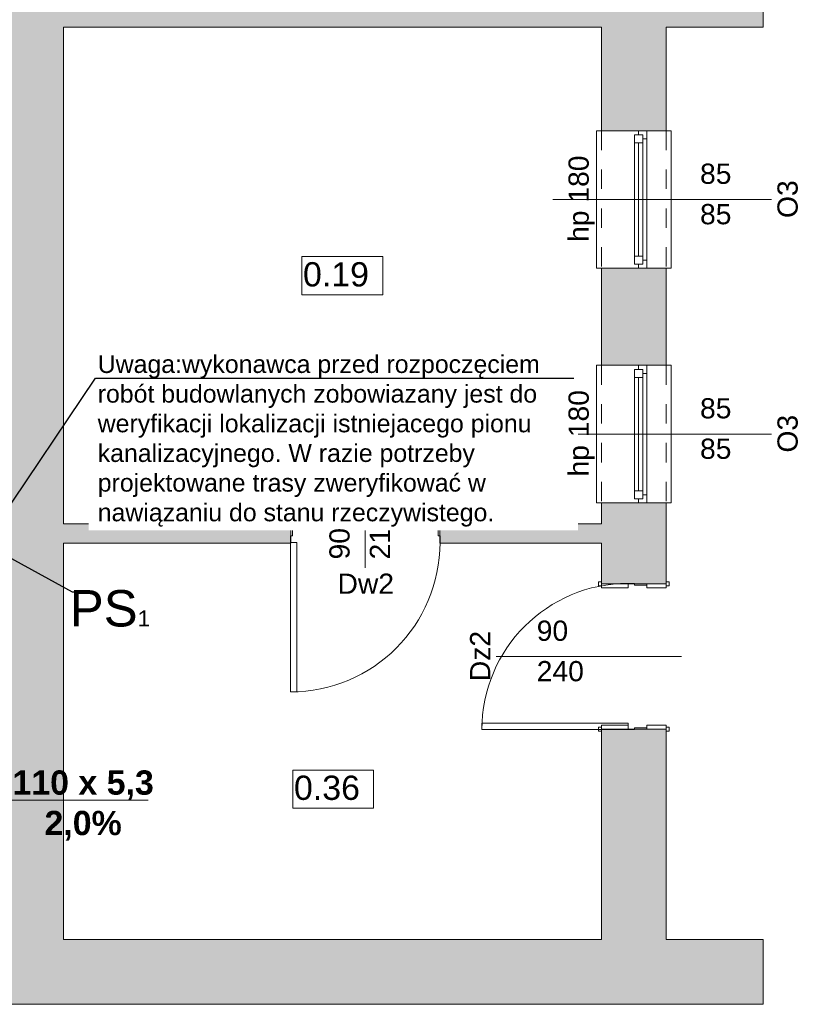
# Model space of a CAD drawing. Header units: millimetres. Extents: x 922208 to 1069538, y -182208 to -99877.
# Tile 255 of 256: x 994870 to 999683, y -113250 to -107164. Entities that reach past the tile are written whole.
import ezdxf
from ezdxf import colors
from ezdxf.entities.mleader import LeaderData, LeaderLine
from ezdxf.math import Vec2, Vec3

# ---------------------------------------------------------------- set-up
doc = ezdxf.new("R2010")
doc.units = ezdxf.units.MM
doc.header["$MEASUREMENT"] = 0
for name, pattern in [('ArcadiaLine2077533452649863992', [0]), ('HIDDEN', [20, 10, -10]), ('Przerywana', [240, 120, -120])]:
    doc.linetypes.add(name, pattern=pattern)
for name, color, linetype, lineweight in [('- PL - Kanalizacja', 34, 'Continuous', 30), ('IS_POWRÓT', 5, 'HIDDEN', 30), ('Nowe_210-A Pomieszczenia_Nr_pióra__41', 7, 'Continuous', 15), ('Nowe_220-A Ściany_Nr_pióra__19', 255, 'Continuous', 0), ('Nowe_220-A Ściany_Nr_pióra__23', 7, 'Continuous', 15), ('Nowe_220-A Ściany_Nr_pióra__27', 7, 'Continuous', 25), ('Nowe_220-A Ściany_Nr_pióra__3', 7, 'Continuous', 13), ('Nowe_220-A Ściany_Nr_pióra__7', 7, 'Continuous', 13)]:
    doc.layers.add(name, color=color, linetype=linetype, lineweight=lineweight)
doc.layers.add('Nowe_220-A Ściany_Nr_pióra__45', color=7, linetype='Continuous', lineweight=15, true_color=0x40a5ff)
doc.styles.add('I_Romans', font='arial.ttf', dxfattribs={"height": 15})
doc.styles.add('patrycja', font='romans.shx', dxfattribs={"width": 0.7, "height": 15})
doc.styles.add('STYL_AUTOMATYCZNY_1', font='arial.ttf')

# ---------------------------------------------------------------- blocks, each defined once
blk = doc.blocks.new('parter01')
at = {"layer": 'Nowe_220-A Ściany_Nr_pióra__19', "linetype": 'Continuous', "lineweight": 0}
for points in [[(995140.39011, -106860.02068), (994740.39011, -106860.02068), (995140.39011, -107210.02068)], [(995140.39011, -107210.02068), (994740.39011, -106860.02068), (994740.39011, -107210.02068)], [(995140.39011, -107210.02068), (999466.55073, -107210.02068), (999466.55073, -106860.02068), (995140.39011, -106860.02068)], [(994740.39011, -107210.02068), (994740.39011, -112850.02068), (995140.39011, -112850.02068), (995140.39011, -107210.02068)], [(998866.55069, -107210.02068), (998466.55073, -107210.02068), (998466.55073, -107850.02068), (998866.55072, -107850.02068)], [(998466.55073, -109300.02069), (998866.55069, -109300.02069), (998866.55072, -108700.0207), (998466.55073, -108700.0207)], [(998866.55071, -110150.0207), (998466.55073, -110150.0207), (998466.55073, -110650.02068), (998866.55075, -110650.02068)], [(995140.39011, -110400.02068), (996546.55072, -110400.02068), (996546.55072, -110280.02067), (995140.39011, -110280.02067)], [(998466.55073, -110280.02067), (997466.55073, -110280.02067), (997466.55073, -110400.02068), (998466.55073, -110400.02068)], [(998466.55073, -112850.02068), (998866.55071, -112850.02068), (998866.55075, -111550.02067), (998466.55073, -111550.02067)], [(994530.69361, -113250.02068), (999466.55073, -113250.02068), (999466.55073, -112850.02059), (994530.69361, -112850.02059)]]:
    blk.add_hatch(color=255, dxfattribs=at).paths.add_polyline_path(points)
at = {"layer": 'Nowe_210-A Pomieszczenia_Nr_pióra__41', "color": 7, "linetype": 'Continuous', "lineweight": 0}
for p, q in [((996613.82636, -108628.25613), (997114.20636, -108628.25613)), ((996613.82636, -108863.97063), (996613.82636, -108628.25613)), ((997114.20636, -108628.25613), (997114.20636, -108863.97063)), ((997114.20636, -108863.97063), (996613.82636, -108863.97063)), ((996557.98072, -111802.1505), (997058.36072, -111802.1505)), ((996557.98072, -112037.865), (996557.98072, -111802.1505)), ((997058.36072, -111802.1505), (997058.36072, -112037.865)), ((997058.36072, -112037.865), (996557.98072, -112037.865))]:
    blk.add_line(p, q, dxfattribs=at)
at = {"layer": 'Nowe_220-A Ściany_Nr_pióra__23', "color": 7, "linetype": 'Continuous', "lineweight": 0}
for p, q in [((998696.55073, -107850.02068), (998696.55073, -107875.02068)), ((998746.55073, -107900.02068), (998746.55073, -107850.02068)), ((998671.55073, -107875.02068), (998671.55073, -107925.02068)), ((998721.55073, -107875.02068), (998671.55073, -107875.02068)), ((998696.55073, -107875.02068), (998721.55073, -107875.02068)), ((998721.55073, -107875.02068), (998721.55073, -107900.02068)), ((998721.55073, -107925.02068), (998721.55073, -107875.02068)), ((998721.55073, -107900.02068), (998746.55073, -107900.02068)), ((998671.55073, -107925.02068), (998721.55073, -107925.02068)), ((998671.55073, -107925.02068), (998671.55073, -108625.02068)), ((998696.55073, -107925.02068), (998696.55073, -108625.02068)), ((998721.55073, -108625.02068), (998721.55073, -107925.02068)), ((998721.55073, -108625.02068), (998671.55073, -108625.02068)), ((998671.55073, -108625.02068), (998671.55073, -108675.02068)), ((998721.55073, -108675.02068), (998721.55073, -108625.02068)), ((998671.55073, -108675.02068), (998721.55073, -108675.02068)), ((998721.55073, -108675.02068), (998696.55073, -108675.02068)), ((998696.55073, -108675.02068), (998696.55073, -108700.02068)), ((998746.55073, -108650.02068), (998721.55073, -108650.02068)), ((998721.55073, -108650.02068), (998721.55073, -108675.02068)), ((998746.55073, -108700.02068), (998746.55073, -108650.02068)), ((998696.55073, -109300.02068), (998696.55073, -109325.02068)), ((998746.55073, -109350.02068), (998746.55073, -109300.02068)), ((998671.55073, -109325.02068), (998671.55073, -109375.02068)), ((998721.55073, -109325.02068), (998671.55073, -109325.02068)), ((998696.55073, -109325.02068), (998721.55073, -109325.02068)), ((998721.55073, -109325.02068), (998721.55073, -109350.02068)), ((998721.55073, -109375.02068), (998721.55073, -109325.02068)), ((998721.55073, -109350.02068), (998746.55073, -109350.02068)), ((998671.55073, -109375.02068), (998721.55073, -109375.02068)), ((998671.55073, -109375.02068), (998671.55073, -110075.02068)), ((998696.55073, -109375.02068), (998696.55073, -110075.02068)), ((998721.55073, -110075.02068), (998721.55073, -109375.02068)), ((998721.55073, -110075.02068), (998671.55073, -110075.02068)), ((998671.55073, -110075.02068), (998671.55073, -110125.02068)), ((998721.55073, -110125.02068), (998721.55073, -110075.02068)), ((998746.55073, -110100.02068), (998721.55073, -110100.02068)), ((998721.55073, -110100.02068), (998721.55073, -110125.02068)), ((998746.55073, -110150.02068), (998746.55073, -110100.02068)), ((998671.55073, -110125.02068), (998721.55073, -110125.02068)), ((998721.55073, -110125.02068), (998696.55073, -110125.02068)), ((998696.55073, -110125.02068), (998696.55073, -110150.02068)), ((996546.55073, -110280.02068), (996546.55073, -110395.02068)), ((996556.55073, -110280.02068), (996546.55073, -110280.02068)), ((996556.55073, -110355.02068), (996556.55073, -110280.02068)), ((997456.55073, -110280.02068), (997456.55073, -110355.02068)), ((997466.55073, -110280.02068), (997456.55073, -110280.02068)), ((997466.55073, -110395.02068), (997466.55073, -110280.02068)), ((996544.55073, -110395.02068), (996544.55073, -110355.02068)), ((996544.55073, -110355.02068), (996556.55073, -110355.02068)), ((996546.55073, -110395.02068), (996544.55073, -110395.02068)), ((997456.55073, -110355.02068), (997468.55073, -110355.02068)), ((997468.55073, -110395.02068), (997466.55073, -110395.02068)), ((997468.55073, -110355.02068), (997468.55073, -110395.02068)), ((998671.55073, -110648.02068), (998631.55073, -110648.02068)), ((998631.55073, -110648.02068), (998631.55073, -110650.02068)), ((998631.55073, -110650.02068), (998746.55073, -110650.02068)), ((998671.55073, -110660.02068), (998671.55073, -110648.02068)), ((998746.55073, -110650.02068), (998746.55073, -110660.02068)), ((998746.55073, -110660.02068), (998671.55073, -110660.02068)), ((998746.55073, -111550.02068), (998631.55073, -111550.02068)), ((998631.55073, -111550.02068), (998631.55073, -111552.02068)), ((998631.55073, -111552.02068), (998671.55073, -111552.02068)), ((998671.55073, -111552.02068), (998671.55073, -111540.02068)), ((998671.55073, -111540.02068), (998746.55073, -111540.02068)), ((998746.55073, -111540.02068), (998746.55073, -111550.02068))]:
    blk.add_line(p, q, dxfattribs=at)
at = {"layer": 'Nowe_220-A Ściany_Nr_pióra__27', "color": 7, "linetype": 'Continuous', "lineweight": 0}
for p, q in [((998696.55073, -107850.02068), (998466.55073, -107850.02068)), ((998696.55073, -107850.02068), (998466.55073, -107850.02068)), ((998746.55073, -107850.02068), (998696.55073, -107850.02068)), ((998746.55073, -107850.02068), (998696.55073, -107850.02068)), ((998746.55073, -107850.02068), (998696.55073, -107850.02068)), ((998866.55073, -107850.02068), (998746.55073, -107850.02068)), ((998866.55073, -107850.02068), (998746.55073, -107850.02068)), ((998696.55073, -108700.02068), (998466.55073, -108700.02068)), ((998696.55073, -108700.02068), (998466.55073, -108700.02068)), ((998746.55073, -108700.02068), (998696.55073, -108700.02068)), ((998746.55073, -108700.02068), (998696.55073, -108700.02068)), ((998746.55073, -108700.02068), (998696.55073, -108700.02068)), ((998866.55073, -108700.02068), (998746.55073, -108700.02068)), ((998866.55073, -108700.02068), (998746.55073, -108700.02068)), ((998696.55073, -109300.02068), (998466.55073, -109300.02068)), ((998696.55073, -109300.02068), (998466.55073, -109300.02068)), ((998746.55073, -109300.02068), (998696.55073, -109300.02068)), ((998746.55073, -109300.02068), (998696.55073, -109300.02068)), ((998746.55073, -109300.02068), (998696.55073, -109300.02068)), ((998866.55073, -109300.02068), (998746.55073, -109300.02068)), ((998866.55073, -109300.02068), (998746.55073, -109300.02068)), ((998696.55073, -110150.02068), (998466.55073, -110150.02068)), ((998696.55073, -110150.02068), (998466.55073, -110150.02068)), ((998746.55073, -110150.02068), (998696.55073, -110150.02068)), ((998746.55073, -110150.02068), (998696.55073, -110150.02068)), ((998746.55073, -110150.02068), (998696.55073, -110150.02068)), ((998866.55073, -110150.02068), (998746.55073, -110150.02068)), ((998866.55073, -110150.02068), (998746.55073, -110150.02068)), ((996546.55073, -110280.02068), (996546.55073, -110395.02068)), ((996546.55073, -110280.02068), (996546.55073, -110395.02068)), ((996546.55073, -110280.02068), (996546.55073, -110395.02068)), ((997466.55073, -110280.02068), (997466.55073, -110395.02068)), ((997466.55073, -110280.02068), (997466.55073, -110395.02068)), ((997466.55073, -110280.02068), (997466.55073, -110395.02068)), ((996546.55073, -110395.02068), (996546.55073, -110400.02068)), ((996546.55073, -110395.02068), (996546.55073, -110400.02068)), ((997466.55073, -110395.02068), (997466.55073, -110400.02068)), ((997466.55073, -110395.02068), (997466.55073, -110400.02068)), ((998466.55073, -110650.02068), (998466.55073, -110638.02068)), ((998466.55073, -110650.02068), (998466.55073, -110638.02068)), ((998466.55073, -110650.02068), (998466.55073, -110638.02068)), ((998631.55073, -110650.02068), (998466.55073, -110650.02068)), ((998631.55073, -110650.02068), (998466.55073, -110650.02068)), ((998631.55073, -110650.02068), (998466.55073, -110650.02068)), ((998746.55073, -110650.02068), (998631.55073, -110650.02068)), ((998746.55073, -110650.02068), (998631.55073, -110650.02068)), ((998746.55073, -110650.02068), (998631.55073, -110650.02068)), ((998866.55073, -110650.02068), (998746.55073, -110650.02068)), ((998866.55073, -110650.02068), (998746.55073, -110650.02068)), ((998866.55073, -110650.02068), (998746.55073, -110650.02068)), ((998866.55073, -110650.02068), (998746.55073, -110650.02068)), ((998866.55073, -110650.02068), (998746.55073, -110650.02068)), ((998866.55073, -110650.02068), (998866.55073, -110638.02068)), ((998866.55073, -110650.02068), (998866.55073, -110638.02068)), ((998866.55073, -110650.02068), (998866.55073, -110638.02068)), ((998466.55073, -111550.02068), (998466.55073, -111562.02068)), ((998631.55073, -111550.02068), (998466.55073, -111550.02068)), ((998631.55073, -111550.02068), (998466.55073, -111550.02068)), ((998631.55073, -111550.02068), (998466.55073, -111550.02068)), ((998466.55073, -111550.02068), (998466.55073, -111562.02068)), ((998466.55073, -111550.02068), (998466.55073, -111562.02068)), ((998746.55073, -111550.02068), (998631.55073, -111550.02068)), ((998746.55073, -111550.02068), (998631.55073, -111550.02068)), ((998746.55073, -111550.02068), (998631.55073, -111550.02068)), ((998866.55073, -111550.02068), (998746.55073, -111550.02068)), ((998866.55073, -111550.02068), (998746.55073, -111550.02068)), ((998866.55073, -111550.02068), (998746.55073, -111550.02068)), ((998866.55073, -111550.02068), (998746.55073, -111550.02068)), ((998866.55073, -111550.02068), (998746.55073, -111550.02068)), ((998866.55073, -111550.02068), (998866.55073, -111562.02068)), ((998866.55073, -111550.02068), (998866.55073, -111562.02068)), ((998866.55073, -111550.02068), (998866.55073, -111562.02068))]:
    blk.add_line(p, q, dxfattribs=at)
for points in [[(999466.55073, -106860.02068), (999466.55073, -107210.02068)], [(995140.39011, -110280.02068), (995140.39011, -107210.02068)], [(995140.39011, -107210.02068), (998466.55073, -107210.02068)], [(998466.55073, -107210.02068), (998466.55073, -107850.0207)], [(998866.55073, -107850.02068), (998866.55073, -107210.02068)], [(998866.55073, -107210.02068), (999466.55073, -107210.02068)], [(998466.55073, -108700.02069), (998466.55073, -109300.02063)], [(998866.55073, -109300.02069), (998866.55073, -108700.0206)], [(998466.55073, -110150.02062), (998466.55073, -110280.02068)], [(998866.55073, -110650.02064), (998866.55073, -110150.02062)], [(996546.55072, -110280.02068), (995140.39011, -110280.02068)], [(998466.55073, -110280.02068), (997466.55073, -110280.02068)], [(995140.39011, -112850.02068), (995140.39011, -110400.02068)], [(995140.39011, -110400.02068), (996546.55072, -110400.02068)], [(997466.55073, -110400.02068), (998466.55073, -110400.02068)], [(998466.55073, -110400.02068), (998466.55073, -110650.02075)], [(998466.55073, -111550.02065), (998466.55073, -112850.02068)], [(998866.55073, -112850.02068), (998866.55073, -111550.0206)], [(998466.55073, -112850.02068), (995140.39011, -112850.02068)], [(999466.55073, -112850.02068), (998866.55073, -112850.02068)], [(999466.55073, -113250.02068), (999466.55073, -112850.02068)], [(994530.69361, -113250.02068), (999466.55073, -113250.02068)]]:
    blk.add_lwpolyline(points, dxfattribs=at)
at = {"layer": 'Nowe_220-A Ściany_Nr_pióra__3', "color": 7, "linetype": 'Continuous', "lineweight": 0}
for p, q in [((998466.55073, -107850.02068), (998436.55073, -107850.02068)), ((998436.55073, -107850.02068), (998436.55073, -108700.02068)), ((998866.55073, -107850.02068), (998896.55073, -107850.02068)), ((998896.55073, -107850.02068), (998896.55073, -108700.02068)), ((998746.55073, -108650.02068), (998746.55073, -107900.02068)), ((998671.55073, -107925.02068), (998671.55073, -108625.02068)), ((998436.55073, -108700.02068), (998466.55073, -108700.02068)), ((998896.55073, -108700.02068), (998866.55073, -108700.02068)), ((998466.55073, -109300.02068), (998436.55073, -109300.02068)), ((998436.55073, -109300.02068), (998436.55073, -110150.02068)), ((998866.55073, -109300.02068), (998896.55073, -109300.02068)), ((998896.55073, -109300.02068), (998896.55073, -110150.02068)), ((998746.55073, -110100.02068), (998746.55073, -109350.02068)), ((998671.55073, -109375.02068), (998671.55073, -110075.02068)), ((998436.55073, -110150.02068), (998466.55073, -110150.02068)), ((998896.55073, -110150.02068), (998866.55073, -110150.02068)), ((996544.55073, -111319.02068), (996544.55073, -110395.02068)), ((996544.55073, -110395.02068), (996584.55073, -110395.02068)), ((996584.55073, -110395.02068), (996584.55073, -111319.02068)), ((998447.55073, -110663.02068), (998447.55073, -110638.02068)), ((998447.55073, -110638.02068), (998466.55073, -110638.02068)), ((998466.55073, -110638.02068), (998466.55073, -110663.02068)), ((998466.55073, -110675.02068), (998466.55073, -110650.02068)), ((998466.55073, -110650.02068), (998631.55073, -110650.02068)), ((998631.55073, -110650.02068), (998631.55073, -110675.02068)), ((998746.55073, -110675.02068), (998746.55073, -110650.02068)), ((998746.55073, -110650.02068), (998866.55073, -110650.02068)), ((998866.55073, -110663.02068), (998866.55073, -110638.02068)), ((998866.55073, -110638.02068), (998885.55073, -110638.02068)), ((998866.55073, -110650.02068), (998866.55073, -110675.02068)), ((998885.55073, -110638.02068), (998885.55073, -110663.02068)), ((998466.55073, -110663.02068), (998447.55073, -110663.02068)), ((998631.55073, -110675.02068), (998466.55073, -110675.02068)), ((998866.55073, -110675.02068), (998746.55073, -110675.02068)), ((998885.55073, -110663.02068), (998866.55073, -110663.02068)), ((996584.55073, -111319.02068), (996544.55073, -111319.02068)), ((998631.55073, -111512.02068), (997727.55073, -111512.02068)), ((997727.55073, -111512.02068), (997727.55073, -111552.02068)), ((997727.55073, -111552.02068), (998631.55073, -111552.02068)), ((998447.55073, -111562.02068), (998447.55073, -111537.02068)), ((998447.55073, -111537.02068), (998466.55073, -111537.02068)), ((998466.55073, -111562.02068), (998447.55073, -111562.02068)), ((998466.55073, -111550.02068), (998466.55073, -111525.02068)), ((998466.55073, -111525.02068), (998631.55073, -111525.02068)), ((998466.55073, -111537.02068), (998466.55073, -111562.02068)), ((998631.55073, -111550.02068), (998466.55073, -111550.02068)), ((998631.55073, -111552.02068), (998631.55073, -111512.02068)), ((998631.55073, -111525.02068), (998631.55073, -111550.02068)), ((998746.55073, -111550.02068), (998746.55073, -111525.02068)), ((998746.55073, -111525.02068), (998866.55073, -111525.02068)), ((998866.55073, -111550.02068), (998746.55073, -111550.02068)), ((998866.55073, -111525.02068), (998866.55073, -111550.02068)), ((998866.55073, -111562.02068), (998866.55073, -111537.02068)), ((998866.55073, -111537.02068), (998885.55073, -111537.02068)), ((998885.55073, -111562.02068), (998866.55073, -111562.02068)), ((998885.55073, -111537.02068), (998885.55073, -111562.02068))]:
    blk.add_line(p, q, dxfattribs=at)
at = {"layer": 'Nowe_220-A Ściany_Nr_pióra__3', "color": 7, "linetype": 'Przerywana', "lineweight": 0}
for p, q in [((998466.55073, -107850.02068), (998466.55073, -108700.02068)), ((998866.55073, -107850.02068), (998866.55073, -108700.02068)), ((998466.55073, -109300.02068), (998466.55073, -110150.02068)), ((998866.55073, -109300.02068), (998866.55073, -110150.02068))]:
    blk.add_line(p, q, dxfattribs=at)
at = {"layer": 'Nowe_220-A Ściany_Nr_pióra__3', "color": 7, "linetype": 'Continuous', "lineweight": 0}
for centre, radius, start, end in [((996544.55073, -110395.02068), 924, 270, 0), ((998631.55073, -111552.02068), 904, 90, 180)]:
    blk.add_arc(centre, radius, start, end, dxfattribs=at)
at = {"layer": 'Nowe_220-A Ściany_Nr_pióra__45', "color": 161, "linetype": 'Continuous', "lineweight": 0, "true_color": 0x40a5ff}
for p, q in [((999518.33645, -108275.02068), (998166.55073, -108275.02068)), ((999518.33645, -109725.02068), (998166.55073, -109725.02068)), ((997006.55073, -110551.8064), (997006.55073, -110185.42011)), ((997814.76502, -111100.02068), (998961.1513, -111100.02068))]:
    blk.add_line(p, q, dxfattribs=at)
at = {"layer": 'Nowe_210-A Pomieszczenia_Nr_pióra__41', "color": 7, "linetype": 'Continuous', "lineweight": 0, "char_height": 150, "attachment_point": 2, "style": 'STYL_AUTOMATYCZNY_1'}
for s, insert in [('\\A1;{\\pqc;\\pt0,25;\\fArial|b0|i0|c238|p0;\\W1.000000;0.19\\fArial|b0|i0|c238|p0;\\W1.000000;\\A1{\\H.66x;\\S^  ;}\\fArial|b0|i0|c238|p0;\\W1.000000;\\fArial|b0|i0|c238|p0;\\W1.000000;\\A1{\\H.66x;\\S^  ;}}', (996864.01636, -108662.54185)), ('\\A1;{\\pqc;\\pt0,25;\\fArial|b0|i0|c238|p0;\\W1.000000;0.36\\fArial|b0|i0|c238|p0;\\W1.000000;\\A1{\\H.66x;\\S^  ;}\\fArial|b0|i0|c238|p0;\\W1.000000;\\fArial|b0|i0|c238|p0;\\W1.000000;\\A1{\\H.66x;\\S^  ;}}', (996808.17072, -111836.43622))]:
    blk.add_mtext(s, dxfattribs=dict(at, insert=insert))
at = {"layer": 'Nowe_220-A Ściany_Nr_pióra__7', "color": 7, "linetype": 'Continuous', "lineweight": 0, "char_height": 125, "attachment_point": 7, "style": 'STYL_AUTOMATYCZNY_1'}
for s, insert in [('\\A1;{\\pql;\\pt0;\\fArial|b0|i0|c238|p0;\\W1.000000;85\\fArial|b0|i0|c238|p0;\\W1.000000;\\A1{\\H.66x;\\S^  ;}\\fArial|b0|i0|c238|p0;\\W1.000000;\\fArial|b0|i0|c238|p0;\\W1.000000;}', (999075.86973, -108214.61289)), ('\\A1;{\\pql;\\pt0;\\fArial|b0|i0|c238|p0;\\W1.000000;85\\fArial|b0|i0|c238|p0;\\W1.000000;\\A1{\\H.66x;\\S^  ;}\\fArial|b0|i0|c238|p0;\\W1.000000;\\fArial|b0|i0|c238|p0;\\W1.000000;}', (999075.86973, -108464.61289)), ('\\A1;{\\pql;\\pt0;\\fArial|b0|i0|c238|p0;\\W1.000000;85\\fArial|b0|i0|c238|p0;\\W1.000000;\\A1{\\H.66x;\\S^  ;}\\fArial|b0|i0|c238|p0;\\W1.000000;\\fArial|b0|i0|c238|p0;\\W1.000000;}', (999075.86973, -109664.61289)), ('\\A1;{\\pql;\\pt0;\\fArial|b0|i0|c238|p0;\\W1.000000;85\\fArial|b0|i0|c238|p0;\\W1.000000;\\A1{\\H.66x;\\S^  ;}\\fArial|b0|i0|c238|p0;\\W1.000000;\\fArial|b0|i0|c238|p0;\\W1.000000;}', (999075.86973, -109914.61289)), ('\\A1;{\\pql;\\pt0;\\fArial|b0|i0|c238|p0;\\W1.000000;90\\fArial|b0|i0|c238|p0;\\W1.000000;\\A1{\\H.66x;\\S^  ;}\\fArial|b0|i0|c238|p0;\\W1.000000;\\fArial|b0|i0|c238|p0;\\W1.000000;}', (998066.55073, -111039.61289)), ('\\A1;{\\pql;\\pt0;\\fArial|b0|i0|c238|p0;\\W1.000000;Dw2\\fArial|b0|i0|c238|p0;\\W1.000000;\\fArial|b0|i0|c238|p0;\\W1.000000;\\fArial|b0|i0|c238|p0;\\W1.000000;}', (996835.08023, -110712.52025)), ('\\A1;{\\pql;\\pt0;\\fArial|b0|i0|c238|p0;\\W1.000000;240\\fArial|b0|i0|c238|p0;\\W1.000000;\\A1{\\H.66x;\\S^  ;}\\fArial|b0|i0|c238|p0;\\W1.000000;\\fArial|b0|i0|c238|p0;\\W1.000000;}', (998066.55073, -111289.61289))]:
    blk.add_mtext(s, dxfattribs=dict(at, insert=insert))
at = {"layer": 'Nowe_220-A Ściany_Nr_pióra__7', "color": 7, "linetype": 'Continuous', "lineweight": 0, "char_height": 125, "attachment_point": 7, "rotation": 90, "style": 'STYL_AUTOMATYCZNY_1'}
for s, insert in [('\\A1;{\\pql;\\pt0;\\fArial|b0|i0|c238|p0;\\W1.000000;hp 180\\fArial|b0|i0|c238|p0;\\W1.000000;\\A1{\\H.66x;\\S^  ;}\\fArial|b0|i0|c238|p0;\\W1.000000;\\fArial|b0|i0|c238|p0;\\W1.000000;}', (998425.61838, -108537.18818)), ('\\A1;{\\pql;\\pt0;\\fArial|b0|i0|c238|p0;\\W1.000000;O3\\fArial|b0|i0|c238|p0;\\W1.000000;\\fArial|b0|i0|c238|p0;\\W1.000000;\\fArial|b0|i0|c238|p0;\\W1.000000;}', (999681.22664, -108389.36243)), ('\\A1;{\\pql;\\pt0;\\fArial|b0|i0|c238|p0;\\W1.000000;hp 180\\fArial|b0|i0|c238|p0;\\W1.000000;\\A1{\\H.66x;\\S^  ;}\\fArial|b0|i0|c238|p0;\\W1.000000;\\fArial|b0|i0|c238|p0;\\W1.000000;}', (998425.61838, -109987.18818)), ('\\A1;{\\pql;\\pt0;\\fArial|b0|i0|c238|p0;\\W1.000000;O3\\fArial|b0|i0|c238|p0;\\W1.000000;\\fArial|b0|i0|c238|p0;\\W1.000000;\\fArial|b0|i0|c238|p0;\\W1.000000;}', (999681.22664, -109839.36243)), ('\\A1;{\\pql;\\pt0;\\fArial|b0|i0|c238|p0;\\W1.000000;210\\fArial|b0|i0|c238|p0;\\W1.000000;\\A1{\\H.66x;\\S^  ;}\\fArial|b0|i0|c238|p0;\\W1.000000;\\fArial|b0|i0|c238|p0;\\W1.000000;}', (997196.14293, -110500.02068)), ('\\A1;{\\pql;\\pt0;\\fArial|b0|i0|c238|p0;\\W1.000000;90\\fArial|b0|i0|c238|p0;\\W1.000000;\\A1{\\H.66x;\\S^  ;}\\fArial|b0|i0|c238|p0;\\W1.000000;\\fArial|b0|i0|c238|p0;\\W1.000000;}', (996946.14293, -110500.02068)), ('\\A1;{\\pql;\\pt0;\\fArial|b0|i0|c238|p0;\\W1.000000;Dz2\\fArial|b0|i0|c238|p0;\\W1.000000;\\fArial|b0|i0|c238|p0;\\W1.000000;\\fArial|b0|i0|c238|p0;\\W1.000000;}', (997779.0503, -111252.44818))]:
    blk.add_mtext(s, dxfattribs=dict(at, insert=insert))
blk = doc.blocks.new('_None')
blk = doc.blocks.new('_Dot')
at = {"color": 0, "linetype": 'ByBlock', "lineweight": -2}
blk.add_line((-0.5, 0), (-1, 0), dxfattribs=at)
at = {"color": 0, "linetype": 'ByBlock', "const_width": 0.5}
blk.add_lwpolyline([(-0.25, 0, 1), (0.25, 0, 1)], format="xyb", close=True, dxfattribs=at)

msp = doc.modelspace()

# ---------------------------------------------------------------- block references
at = {"layer": 'IS_POWRÓT', "color": 27, "linetype": 'ByBlock', "lineweight": 30}
msp.add_blockref('parter01', (0, 0), dxfattribs=at)

# ---------------------------------------------------------------- next in the draw order: leaders
at = {"layer": '- PL - Kanalizacja', "color": 200, "linetype": 'ByBlock', "true_color": 0xc528ff}
ml = msp.add_multileader_mtext('Standard', dxfattribs=at)
ml.set_content('{\\fArial|b0|i0|c238|p0;\\H37.5x;\\C200;PS\\H0.44x;1}', color=(197, 40, 255))
ml.set_leader_properties()
ml.set_arrow_properties(name='NONE')
ml.build(insert=Vec2(0, 0))
ml.multileader.update_dxf_attribs({"text_left_attachment_type": 6, "text_right_attachment_type": 6, "arrow_head_size": 5})
ctx = ml.context
ctx.base_point, ctx.char_height, ctx.arrow_head_size, ctx.plane_origin = Vec3(995203, -110699.3), 6, 5, Vec3(996655.5, -110039)
ctx.left_attachment, ctx.right_attachment, ctx.text_align_type = 6, 6, 1
notes = []
notes.append((ctx, [(0, (1, 1, 0), (995195, -110699.3), (1, 0), 8, [(0, [(994620.4, -110384.7)], 256, [])])]))
ctx.mtext.insert, ctx.mtext.width, ctx.mtext.defined_height, ctx.mtext.alignment, ctx.mtext.line_spacing_style, ctx.mtext.flow_direction = Vec3(995428.3, -110689.5), 508.581, 240.8, 2, 2, 5
at = {"layer": '- PL - Kanalizacja', "color": 30, "linetype": 'ArcadiaLine2077533452649863992', "lineweight": 20}
ml = msp.add_multileader_mtext('Standard', dxfattribs=at)
ml.set_content('{\\fArial|b1|i0|c0|p34;\\C30;110 x 5,3\\P2,0%}', color=7, style='I_Romans')
ml.set_leader_properties(color=256, linetype='Continuous', lineweight=13)
ml.set_arrow_properties(name='DOT')
ml.build(insert=Vec2(0, 0))
ml.multileader.update_dxf_attribs({"has_dogleg": 0, "text_left_attachment_type": 6, "text_right_attachment_type": 6, "dogleg_length": 0.36, "arrow_head_size": 80})
ctx = ml.context
ctx.base_point, ctx.char_height, ctx.arrow_head_size, ctx.landing_gap_size, ctx.plane_origin = Vec3(994788.2, -111987.7), 150, 80, 50, Vec3(999605.9, -103383.7)
ctx.left_attachment, ctx.right_attachment, ctx.text_align_type = 6, 6, 1
notes.append((ctx, [(0, (1, 1, 0), (994784.6, -111987.7), (1, 0), 3.6, [(0, [(994500.2, -111699.6)], 256, [])])]))
ctx.mtext.insert, ctx.mtext.width, ctx.mtext.defined_height, ctx.mtext.alignment, ctx.mtext.flow_direction = Vec3(995262.4, -111804.2), 1100.693, 300, 2, 5
at = {"lineweight": 0}
ml = msp.add_multileader_mtext('Standard', dxfattribs=at)
ml.set_content('\\pxt0.545455;{\\fArial|b0|i0|c238|p0;\\W1;\\C0;Uwaga:wykonawca przed rozpoczęciem robót budowlanych zobowiazany jest do weryfikacji lokalizacji istniejacego pionu kanalizacyjnego. W razie potrzeby projektowane trasy zweryfikować w nawiązaniu do stanu rzeczywistego.}', color=256, style='patrycja')
ml.set_leader_properties(color=256, linetype='ByLayer', lineweight=-1)
ml.set_arrow_properties(name='NONE')
ml.build(insert=Vec2(0, 0))
ml.multileader.update_dxf_attribs({"text_left_attachment_type": 6, "text_right_attachment_type": 6, "dogleg_length": 0.36, "arrow_head_size": 150})
ctx = ml.context
ctx.base_point, ctx.char_height, ctx.arrow_head_size, ctx.landing_gap_size, ctx.plane_origin = Vec3(995342.7, -109379.6, 5050), 110, 150, 10, Vec3(1002584.5, -104930.1, 5050)
ctx.left_attachment, ctx.right_attachment = 6, 6
notes.append((ctx, [(0, (1, 1, 0), (995339.1, -109379.6, 5050), (1, 0), 3.6, [(0, [(994740.6, -110264.5, 5050)], 0, [])])]))
ctx.mtext.insert, ctx.mtext.width, ctx.mtext.defined_height, ctx.mtext.flow_direction = Vec3(995352.7, -109237.3, 5050), 2914.276, 34.4, 5
ctx.mtext.has_bg_fill, ctx.mtext.bg_color, ctx.mtext.bg_scale_factor, ctx.mtext.bg_transparency, ctx.mtext.use_window_bg_color = 1, -939524096, 1.5, 0, 1
for ctx, leaders in notes:
    for number, flags, end, landing, length, lines in leaders:
        leader = LeaderData()
        leader.index, (leader.has_last_leader_line, leader.has_dogleg_vector, leader.attachment_direction) = number, flags
        leader.last_leader_point, leader.dogleg_vector, leader.dogleg_length = Vec3(end), Vec3(landing), length
        for number, points, colour, breaks in lines:
            line = LeaderLine()
            line.index, line.vertices, line.color, line.breaks = number, Vec3.list(points), colors.encode_raw_color(colour), breaks
            leader.lines.append(line)
        ctx.leaders.append(leader)

doc.saveas('drawing.dxf')
